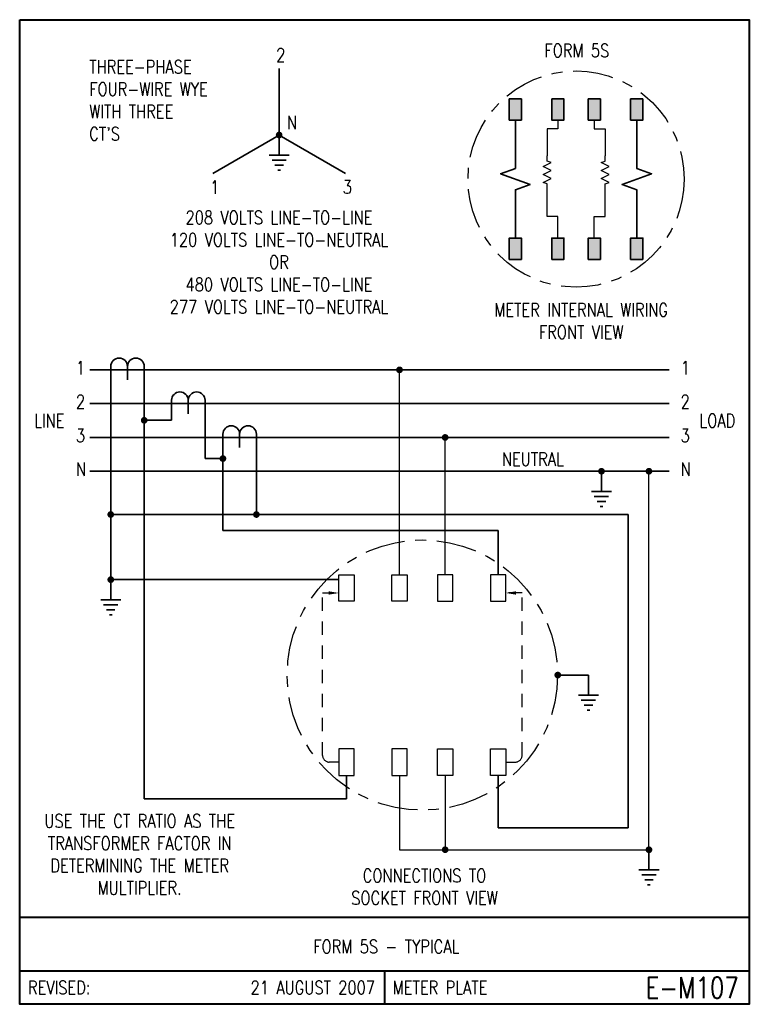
# Model space of a CAD drawing. Header units: inches. Extents: x 0 to 6.81, y 0 to 9.19.
import ezdxf
from ezdxf.enums import TextEntityAlignment as Align

# ---------------------------------------------------------------- set-up
doc = ezdxf.new("R2010")
doc.units = ezdxf.units.IN
doc.header["$LTSCALE"] = 0.5
doc.header["$MEASUREMENT"] = 0
doc.linetypes.add('CENTER2', pattern=[1.125, 0.75, -0.125, 0.125, -0.125])
doc.linetypes.add('HIDDEN', pattern=[0.375, 0.25, -0.125])
for name, color, linetype, lineweight in [('E-DETL-1LINE', 4, 'Continuous', 35), ('E-DETL-TEXT', 3, 'Continuous', 35), ('E-DETL-TTLB', 2, 'Continuous', 40), ('E-DETL-TTLB-TEXT', 5, 'Continuous', 50)]:
    doc.layers.add(name, color=color, linetype=linetype, lineweight=lineweight)
doc.layers.add('E-DETL-FINE', color=8, linetype='Continuous')
doc.styles.add('ROMANS', font='romans.shx', dxfattribs={"height": 0.046875})
doc.styles.get("Standard").update_dxf_attribs({"font": 'romans.shx', "width": 0.8})

# ---------------------------------------------------------------- blocks, each defined once
blk = doc.blocks.new('PE008')
for p, q in [((0.1875, -0.0938), (0.1875, 0.0938)), ((0.1875, 0), (0, 0)), ((0.2344, -0.0667), (0.2344, 0.0667)), ((0.2812, -0.0396), (0.2812, 0.0396)), ((0.3281, -0.0126), (0.3281, 0.0126))]:
    blk.add_line(p, q)
blk = doc.blocks.new('E-004')
at = {"const_width": 0.03125}
blk.add_lwpolyline([(-0.015625, 0, 1), (0.015625, 0, 1)], format="xyb", close=True, dxfattribs=at)
blk = doc.blocks.new('PE001c')
for p, q in [((0, 0.21875), (0, -0.21875)), ((-0.03125, 0.15625), (0.03125, 0.15625)), ((-0.03125, 0), (0.09375, 0)), ((-0.03125, -0.15625), (0.03125, -0.15625))]:
    blk.add_line(p, q)
blk.add_lwpolyline([(-0.03125, 0.15625, 1), (-0.03125, 0, 1), (-0.03125, -0.15625)], format="xyb")

msp = doc.modelspace()

# ---------------------------------------------------------------- hatches: boundary and pattern name
at = {"layer": 'E-DETL-1LINE'}
for points in [[(4.6833, 8.4488), (4.5689, 8.4488), (4.5689, 8.2508), (4.6833, 8.2508)], [(5.0796, 8.4488), (4.9652, 8.4488), (4.9652, 8.2508), (5.0796, 8.2508)], [(5.3059, 8.2508), (5.4202, 8.2508), (5.4202, 8.4488), (5.3059, 8.4488)], [(5.7022, 8.2508), (5.8165, 8.2508), (5.8165, 8.4488), (5.7022, 8.4488)], [(4.6833, 7.1492), (4.5689, 7.1492), (4.5689, 6.9512), (4.6833, 6.9512)], [(5.0796, 7.1492), (4.9652, 7.1492), (4.9652, 6.9512), (5.0796, 6.9512)], [(5.3059, 6.9512), (5.4202, 6.9512), (5.4202, 7.1492), (5.3059, 7.1492)], [(5.7022, 6.9512), (5.8165, 6.9512), (5.8165, 7.1492), (5.7022, 7.1492)]]:
    msp.add_hatch(color=256, dxfattribs=at).paths.add_polyline_path(points)

# ---------------------------------------------------------------- linework, layer by layer
for p, q in [((2.4216, 8.732), (2.4216, 8.1113)), ((4.6261, 8.2508), (4.6261, 7.9911)), ((5.7594, 8.2508), (5.7594, 7.9911)), ((2.4216, 8.1113), (1.8016, 7.7533)), ((2.4216, 8.1113), (3.0415, 7.7533)), ((4.6261, 7.4089), (4.6261, 7.1492)), ((5.7594, 7.4089), (5.7594, 7.1492)), ((6.0617, 5.9201), (0.6551, 5.9201)), ((0.8499, 5.8889), (0.8499, 3.9624)), ((1.1624, 5.8889), (1.1624, 1.918)), ((6.0617, 5.6048), (0.6551, 5.6048)), ((1.4174, 5.5735), (1.4174, 5.4493)), ((1.7299, 5.5735), (1.7299, 5.092)), ((1.4174, 5.4493), (1.1624, 5.4493)), ((6.0617, 5.2894), (0.6551, 5.2894)), ((1.8967, 5.2581), (1.8967, 4.4199)), ((2.2092, 5.2581), (2.2092, 4.5702)), ((1.7299, 5.092), (1.8967, 5.092)), ((6.0617, 4.974), (0.6551, 4.974)), ((5.6803, 4.5702), (0.8499, 4.5702)), ((5.6803, 1.6465), (5.6803, 4.5702)), ((1.8967, 4.4199), (4.4662, 4.4199)), ((4.4662, 4.4199), (4.4662, 4.0081)), ((2.9781, 3.9624), (0.8499, 3.9624)), ((5.0188, 3.0721), (5.3085, 3.0721)), ((3.0496, 2.1362), (3.0496, 1.918)), ((4.4662, 2.1362), (4.4662, 1.6465)), ((3.0496, 1.918), (1.1624, 1.918)), ((4.4662, 1.6465), (5.6803, 1.6465))]:
    msp.add_line(p, q, dxfattribs=at)
for points in [[(4.5689, 8.4488), (4.6833, 8.4488), (4.6833, 8.2508), (4.5689, 8.2508)], [(4.9652, 8.4488), (5.0796, 8.4488), (5.0796, 8.2508), (4.9652, 8.2508)], [(5.4202, 8.4488), (5.3059, 8.4488), (5.3059, 8.2508), (5.4202, 8.2508)], [(5.8165, 8.4488), (5.7022, 8.4488), (5.7022, 8.2508), (5.8165, 8.2508)], [(4.5689, 6.9512), (4.6833, 6.9512), (4.6833, 7.1492), (4.5689, 7.1492)], [(4.9652, 6.9512), (5.0796, 6.9512), (5.0796, 7.1492), (4.9652, 7.1492)], [(5.4202, 6.9512), (5.3059, 6.9512), (5.3059, 7.1492), (5.4202, 7.1492)], [(5.8165, 6.9512), (5.7022, 6.9512), (5.7022, 7.1492), (5.8165, 7.1492)]]:
    msp.add_lwpolyline(points, close=True, dxfattribs=at)
for points in [[(4.6261, 7.9911), (4.6261, 7.8), (4.4887, 7.75), (4.7635, 7.65), (4.6261, 7.6), (4.6261, 7.4089)], [(5.7594, 7.9911), (5.7594, 7.8), (5.8967, 7.75), (5.622, 7.65), (5.7594, 7.6), (5.7594, 7.4089)]]:
    msp.add_lwpolyline(points, dxfattribs=at)
at = {"layer": 'E-DETL-FINE'}
for p, q in [((5.0224, 8.2508), (5.0224, 8.1679)), ((5.3631, 8.2508), (5.3631, 8.1679)), ((5.0224, 8.1679), (4.9222, 8.1679)), ((4.9222, 8.1679), (4.9222, 7.9181)), ((5.3631, 8.1679), (5.4633, 8.1679)), ((5.4633, 8.1679), (5.4633, 7.9181)), ((4.9222, 7.3511), (4.9222, 7.6056)), ((5.4633, 7.3511), (5.4633, 7.6056)), ((5.0224, 7.3511), (4.9222, 7.3511)), ((5.0224, 7.1492), (5.0224, 7.3511)), ((5.3631, 7.1492), (5.3631, 7.3511)), ((5.3631, 7.3511), (5.4633, 7.3511)), ((3.545, 4.0081), (3.545, 5.9201)), ((3.9708, 4.0081), (3.9708, 5.2894)), ((5.8729, 1.4423), (5.8729, 4.974)), ((3.545, 2.1362), (3.545, 1.4423)), ((3.9708, 2.1362), (3.9708, 1.4423)), ((3.545, 1.4423), (5.8729, 1.4423))]:
    msp.add_line(p, q, dxfattribs=at)
at = {"layer": 'E-DETL-FINE', "linetype": 'HIDDEN'}
for p, q in [((2.8271, 2.3224), (2.8271, 3.8383)), ((2.8271, 3.8383), (2.9781, 3.8383)), ((4.6886, 3.8383), (4.5376, 3.8383)), ((4.6886, 2.3224), (4.6886, 3.8383)), ((2.9781, 2.2599), (2.8896, 2.2599)), ((4.5376, 2.2599), (4.6261, 2.2599))]:
    msp.add_line(p, q, dxfattribs=at)
at = {"layer": 'E-DETL-FINE'}
for points in [[(4.9222, 7.6056), (4.9222, 7.6556), (4.8847, 7.6681), (4.9597, 7.7056), (4.8847, 7.7431), (4.9597, 7.7806), (4.8847, 7.8181), (4.9597, 7.8556), (4.9222, 7.8681), (4.9222, 7.9181)], [(5.4633, 7.6056), (5.4633, 7.6556), (5.5008, 7.6681), (5.4258, 7.7056), (5.5008, 7.7431), (5.4258, 7.7806), (5.5008, 7.8181), (5.4258, 7.8556), (5.4633, 7.8681), (5.4633, 7.9181)]]:
    msp.add_lwpolyline(points, dxfattribs=at)
for points in [[(2.9781, 4.0081), (3.121, 4.0081), (3.121, 3.7606), (2.9781, 3.7606)], [(3.4735, 4.0081), (3.6164, 4.0081), (3.6164, 3.7606), (3.4735, 3.7606)], [(4.0422, 4.0081), (3.8993, 4.0081), (3.8993, 3.7606), (4.0422, 3.7606)], [(4.5376, 4.0081), (4.3947, 4.0081), (4.3947, 3.7606), (4.5376, 3.7606)], [(2.9781, 2.1362), (3.121, 2.1362), (3.121, 2.3837), (2.9781, 2.3837)], [(3.4735, 2.1362), (3.6164, 2.1362), (3.6164, 2.3837), (3.4735, 2.3837)], [(4.0422, 2.1362), (3.8993, 2.1362), (3.8993, 2.3837), (4.0422, 2.3837)], [(4.5376, 2.1362), (4.3947, 2.1362), (4.3947, 2.3837), (4.5376, 2.3837)]]:
    msp.add_lwpolyline(points, close=True, dxfattribs=at)
at = {"layer": 'E-DETL-FINE', "linetype": 'CENTER2'}
for centre, radius in [((5.1927, 7.7), 1.0088), ((3.7579, 3.0721), 1.261)]:
    msp.add_circle(centre, radius, dxfattribs=at)
at = {"layer": 'E-DETL-FINE', "linetype": 'HIDDEN'}
for centre, start, end in [((2.8896, 2.3224), 180, 270), ((4.6261, 2.3224), 270, 0)]:
    msp.add_arc(centre, 0.0625, start, end, dxfattribs=at)
at = {"layer": 'E-DETL-FINE'}
for points in [[(2.8844, 3.8539), (2.9781, 3.8383), (2.8844, 3.8226)], [(4.6314, 3.8539), (4.5376, 3.8383), (4.6314, 3.8226)]]:
    msp.add_solid(points, dxfattribs=at)
at = {"layer": 'E-DETL-TTLB'}
msp.add_lwpolyline([(0, 9.1875), (6.8095, 9.1875), (6.8095, 0), (0, 0)], close=True, dxfattribs=at)
for points in [[(0, 0.8125), (6.8095, 0.8125)], [(0, 0.3125), (6.8095, 0.3125)], [(3.4048, 0.3125), (3.4048, 0)]]:
    msp.add_lwpolyline(points, dxfattribs=at)

# ---------------------------------------------------------------- block references
at = {"layer": 'E-DETL-1LINE', "rotation": 270}
for p in [(2.4216, 8.1113), (5.4298, 4.974), (0.8499, 3.9624), (5.3085, 3.0721), (5.8729, 1.4423)]:
    msp.add_blockref('PE008', p, dxfattribs=at)
at = {"layer": 'E-DETL-1LINE'}
for p in [(2.4216, 8.1113), (3.545, 5.9201), (1.1624, 5.4493), (3.9708, 5.2894), (1.8967, 5.092), (5.4298, 4.974), (5.8729, 4.974), (0.8499, 4.5702), (2.2092, 4.5702), (0.8499, 3.9624), (5.022, 3.0721), (3.9708, 1.4423), (5.8729, 1.4423)]:
    msp.add_blockref('E-004', p, dxfattribs=at)
at = {"layer": 'E-DETL-1LINE', "xscale": -1, "rotation": 90}
for p in [(1.0062, 5.9201), (1.5736, 5.6048), (2.053, 5.2894)]:
    msp.add_blockref('PE001c', p, dxfattribs=at)

# ---------------------------------------------------------------- texts
at = {"layer": 'E-DETL-TEXT', "style": 'ROMANS', "width": 0.8}
for s, p in [('REVISED:', (0.0773, 0.1563)), ('METER PLATE', (3.482, 0.1563))]:
    msp.add_text(s, height=0.125, dxfattribs=at).set_placement(p, align=Align.MIDDLE_LEFT)
for s, height, p in [('21 AUGUST 2007', 0.125, (3.316, 0.1563)), ('E-M107', 0.19685, (6.7114, 0.1563))]:
    msp.add_text(s, height=height, dxfattribs=at).set_placement(p, align=Align.MIDDLE_RIGHT)
at = {"layer": 'E-DETL-TEXT', "char_height": 0.125}
for s, insert, width, attachment_point in [('2', (2.3935, 8.9208), 0.234375, 1), ('FORM 5S', (5.2, 8.9), 1.017905, 5), ("THREE-PHASE FOUR-WIRE WYE WITH THREE CT'S", (0.649, 8.8101), 1.234375, 1), ('N', (2.4953, 8.291), 0.234375, 1), ('1', (1.7769, 7.6868), 0.234375, 1), ('3', (3.0146, 7.6892), 0.234375, 1), ('208 VOLTS LINE-TO-LINE\\P120 VOLTS LINE-TO-NEUTRAL\\POR\\P480 VOLTS LINE-TO-LINE\\P277 VOLTS LINE-TO-NEUTRAL ', (2.4199, 7.4043), 2.478025, 2), ('METER INTERNAL WIRING FRONT VIEW', (5.2401, 6.5424), 1.78125, 2), ('1', (0.525, 6.001), 0.234375, 1), ('1', (6.1686, 6.001), 0.234375, 1), ('2', (0.525, 5.6857), 0.234375, 1), ('2', (6.1686, 5.6857), 0.234375, 1), ('LINE', (0.1352, 5.5082), 0.290935, 1), ('LOAD', (6.344, 5.5082), 0.296875, 1), ('3', (0.525, 5.3703), 0.234375, 1), ('3', (6.1686, 5.3703), 0.234375, 1), ('NEUTRAL', (4.5, 5.15), 0.64254, 1), ('N', (0.525, 5.0549), 0.234375, 1), ('N', (6.1686, 5.0549), 0.234375, 1), ('USE THE CT RATIO AS THE TRANSFORMER FACTOR IN DETERMINING THE METER MULTIPLIER.', (1.1197, 1.7734), 1.996503, 2), ('CONNECTIONS TO SOCKET FRONT VIEW', (3.7781, 1.2632), 1.78125, 2)]:
    msp.add_mtext(s, dxfattribs=dict(at, insert=insert, width=width, attachment_point=attachment_point))
at = {"layer": 'E-DETL-TTLB-TEXT', "style": 'ROMANS', "width": 0.8}
msp.add_text('FORM 5S - TYPICAL', height=0.125, dxfattribs=at).set_placement((3.4217, 0.4764), align=Align.CENTER)

doc.saveas('drawing.dxf')
